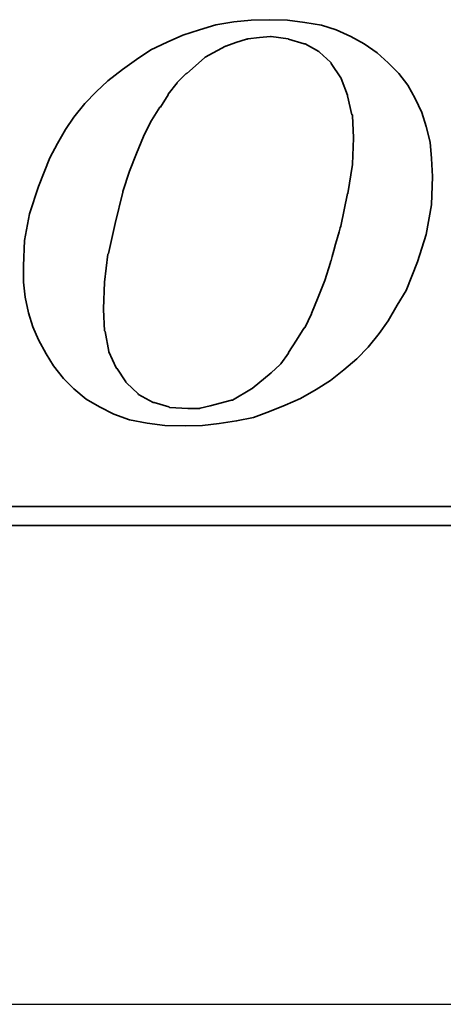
# Model space of a CAD drawing. Header units: millimetres. Extents: x -149 to 142, y -36 to 145.
# Tile 56 of 65: x 110.14 to 113.77, y 47.68 to 56.12. Entities that reach past the tile are written whole.
import ezdxf

# ---------------------------------------------------------------- set-up
doc = ezdxf.new("R2010")
doc.units = ezdxf.units.MM
doc.header["$LTSCALE"] = 0.2
doc.layers.add('layer 1', color=7, linetype='CONTINUOUS')

msp = doc.modelspace()

# ---------------------------------------------------------------- linework, layer by layer
at = {"layer": 'layer 1'}
msp.add_line((29.3966, 47.6753), (131.7392, 47.6753), dxfattribs=at)
at = {"layer": 'layer 1', "color": 1, "lineweight": 35}
for points, knots in [([(110.5158, 53.0438), (110.5158, 53.0438), (110.6028, 52.9528), (110.6028, 52.9528), (110.6028, 52.9528), (110.6028, 52.9528), (110.7078, 52.8663), (110.7078, 52.8663), (110.7078, 52.8663), (110.7078, 52.8663), (110.8228, 52.7998), (110.8228, 52.7998), (110.8228, 52.7998), (110.8228, 52.7998), (110.9478, 52.7368), (110.9478, 52.7368), (110.9478, 52.7368), (110.9478, 52.7368), (111.0818, 52.6888), (111.0818, 52.6888), (111.0818, 52.6888), (111.0818, 52.6888), (111.2308, 52.6598), (111.2308, 52.6598), (111.2308, 52.6598), (111.2308, 52.6598), (111.3848, 52.6408), (111.3848, 52.6408), (111.3848, 52.6408), (111.3848, 52.6408), (111.5618, 52.6358), (111.5618, 52.6358), (111.5618, 52.6358), (111.5618, 52.6358), (111.7058, 52.6408), (111.7058, 52.6408), (111.7058, 52.6408), (111.7058, 52.6408), (111.8498, 52.6558), (111.8498, 52.6558), (111.8498, 52.6558), (111.8498, 52.6558), (111.9988, 52.6793), (111.9988, 52.6793), (111.9988, 52.6793), (111.9988, 52.6793), (112.1428, 52.7078), (112.1428, 52.7078), (112.1428, 52.7078), (112.1428, 52.7078), (112.2818, 52.7608), (112.2818, 52.7608), (112.2818, 52.7608), (112.2818, 52.7608), (112.4158, 52.8138), (112.4158, 52.8138), (112.4158, 52.8138), (112.4158, 52.8138), (112.5458, 52.8718), (112.5458, 52.8718), (112.5458, 52.8718), (112.5458, 52.8718), (112.6798, 52.9478), (112.6798, 52.9478), (112.6798, 52.9478), (112.6798, 52.9478), (112.8048, 53.0248), (112.8048, 53.0248), (112.8048, 53.0248), (112.8048, 53.0248), (112.9198, 53.1158), (112.9198, 53.1158), (112.9198, 53.1158), (112.9198, 53.1158), (113.0303, 53.2118), (113.0303, 53.2118), (113.0303, 53.2118), (113.0303, 53.2118), (113.1258, 53.3123), (113.1258, 53.3123), (113.1258, 53.3123), (113.1258, 53.3123), (113.2218, 53.4278), (113.2218, 53.4278), (113.2218, 53.4278), (113.2218, 53.4278), (113.2988, 53.5378), (113.2988, 53.5378), (113.2988, 53.5378), (113.2988, 53.5378), (113.3758, 53.6728), (113.3758, 53.6728), (113.3758, 53.6728), (113.3758, 53.6728), (113.4528, 53.7978), (113.4528, 53.7978), (113.4528, 53.7978), (113.4528, 53.7978), (113.5488, 54.0423), (113.5488, 54.0423), (113.5488, 54.0423), (113.5488, 54.0423), (113.6253, 54.2768), (113.6253, 54.2768), (113.6253, 54.2768), (113.6253, 54.2768), (113.6688, 54.5318), (113.6688, 54.5318), (113.6688, 54.5318), (113.6688, 54.5318), (113.6778, 54.7758), (113.6778, 54.7758), (113.6778, 54.7758), (113.6778, 54.7758), (113.6688, 54.9298), (113.6688, 54.9298), (113.6688, 54.9298), (113.6688, 54.9298), (113.6588, 55.0688), (113.6588, 55.0688), (113.6588, 55.0688), (113.6588, 55.0688), (113.6253, 55.2028), (113.6253, 55.2028), (113.6253, 55.2028), (113.6253, 55.2028), (113.5868, 55.3228), (113.5868, 55.3228), (113.5868, 55.3228), (113.5868, 55.3228), (113.5288, 55.4428), (113.5288, 55.4428), (113.5288, 55.4428), (113.5288, 55.4428), (113.4668, 55.5583), (113.4668, 55.5583), (113.4668, 55.5583), (113.4668, 55.5583), (113.3898, 55.6588), (113.3898, 55.6588), (113.3898, 55.6588), (113.3898, 55.6588), (113.2988, 55.7503), (113.2988, 55.7503), (113.2988, 55.7503), (113.2988, 55.7503), (113.2028, 55.8368), (113.2028, 55.8368), (113.2028, 55.8368), (113.2028, 55.8368), (113.0923, 55.9138), (113.0923, 55.9138), (113.0923, 55.9138), (113.0923, 55.9138), (112.9773, 55.9758), (112.9773, 55.9758), (112.9773, 55.9758), (112.9773, 55.9758), (112.8528, 56.0333), (112.8528, 56.0333), (112.8528, 56.0333), (112.8528, 56.0333), (112.7278, 56.0718), (112.7278, 56.0718), (112.7278, 56.0718), (112.7278, 56.0718), (112.5838, 56.0958), (112.5838, 56.0958), (112.5838, 56.0958), (112.5838, 56.0958), (112.4348, 56.1148), (112.4348, 56.1148), (112.4348, 56.1148), (112.4348, 56.1148), (112.2818, 56.1198), (112.2818, 56.1198), (112.2818, 56.1198), (112.2818, 56.1198), (112.1238, 56.1148), (112.1238, 56.1148), (112.1238, 56.1148), (112.1238, 56.1148), (111.9748, 56.1008), (111.9748, 56.1008), (111.9748, 56.1008), (111.9748, 56.1008), (111.8208, 56.0768), (111.8208, 56.0768), (111.8208, 56.0768), (111.8208, 56.0768), (111.6823, 56.0333), (111.6823, 56.0333), (111.6823, 56.0333), (111.6823, 56.0333), (111.5378, 55.9858), (111.5378, 55.9858), (111.5378, 55.9858), (111.5378, 55.9858), (111.4038, 55.9278), (111.4038, 55.9278), (111.4038, 55.9278), (111.4038, 55.9278), (111.2648, 55.8608), (111.2648, 55.8608), (111.2648, 55.8608), (111.2648, 55.8608), (111.1398, 55.7788), (111.1398, 55.7788), (111.1398, 55.7788), (111.1398, 55.7788), (111.0198, 55.6928), (111.0198, 55.6928), (111.0198, 55.6928), (111.0198, 55.6928), (110.8948, 55.5968), (110.8948, 55.5968), (110.8948, 55.5968), (110.8948, 55.5968), (110.7938, 55.5008), (110.7938, 55.5008), (110.7938, 55.5008), (110.7938, 55.5008), (110.6978, 55.3998), (110.6978, 55.3998), (110.6978, 55.3998), (110.6978, 55.3998), (110.6028, 55.2848), (110.6028, 55.2848), (110.6028, 55.2848), (110.6028, 55.2848), (110.5308, 55.1793), (110.5308, 55.1793), (110.5308, 55.1793), (110.5308, 55.1793), (110.4628, 55.0588), (110.4628, 55.0588), (110.4628, 55.0588), (110.4628, 55.0588), (110.3963, 54.9348), (110.3963, 54.9348), (110.3963, 54.9348), (110.3963, 54.9348), (110.2998, 54.6898), (110.2998, 54.6898), (110.2998, 54.6898), (110.2998, 54.6898), (110.2228, 54.4543), (110.2228, 54.4543), (110.2228, 54.4543), (110.2228, 54.4543), (110.1798, 54.2248), (110.1798, 54.2248), (110.1798, 54.2248), (110.1798, 54.2248), (110.1708, 54.0088), (110.1708, 54.0088), (110.1708, 54.0088), (110.1708, 54.0088), (110.1708, 53.8698), (110.1708, 53.8698), (110.1708, 53.8698), (110.1708, 53.8698), (110.1848, 53.7398), (110.1848, 53.7398), (110.1848, 53.7398), (110.1848, 53.7398), (110.2138, 53.6058), (110.2138, 53.6058), (110.2138, 53.6058), (110.2138, 53.6058), (110.2518, 53.4853), (110.2518, 53.4853), (110.2518, 53.4853), (110.2518, 53.4853), (110.2998, 53.3753), (110.2998, 53.3753), (110.2998, 53.3753), (110.2998, 53.3753), (110.3673, 53.2548), (110.3673, 53.2548), (110.3673, 53.2548), (110.3673, 53.2548), (110.4293, 53.1498), (110.4293, 53.1498), (110.4293, 53.1498), (110.4293, 53.1498), (110.5158, 53.0438), (110.5158, 53.0438)], [0, 0, 0, 0, 0.013889, 0.013889, 0.013889, 0.013889, 0.027778, 0.027778, 0.027778, 0.027778, 0.041667, 0.041667, 0.041667, 0.041667, 0.055556, 0.055556, 0.055556, 0.055556, 0.069444, 0.069444, 0.069444, 0.069444, 0.083333, 0.083333, 0.083333, 0.083333, 0.097222, 0.097222, 0.097222, 0.097222, 0.111111, 0.111111, 0.111111, 0.111111, 0.125, 0.125, 0.125, 0.125, 0.138889, 0.138889, 0.138889, 0.138889, 0.152778, 0.152778, 0.152778, 0.152778, 0.166667, 0.166667, 0.166667, 0.166667, 0.180556, 0.180556, 0.180556, 0.180556, 0.194444, 0.194444, 0.194444, 0.194444, 0.208333, 0.208333, 0.208333, 0.208333, 0.222222, 0.222222, 0.222222, 0.222222, 0.236111, 0.236111, 0.236111, 0.236111, 0.25, 0.25, 0.25, 0.25, 0.263889, 0.263889, 0.263889, 0.263889, 0.277778, 0.277778, 0.277778, 0.277778, 0.291667, 0.291667, 0.291667, 0.291667, 0.305556, 0.305556, 0.305556, 0.305556, 0.319444, 0.319444, 0.319444, 0.319444, 0.333333, 0.333333, 0.333333, 0.333333, 0.347222, 0.347222, 0.347222, 0.347222, 0.361111, 0.361111, 0.361111, 0.361111, 0.375, 0.375, 0.375, 0.375, 0.388889, 0.388889, 0.388889, 0.388889, 0.402778, 0.402778, 0.402778, 0.402778, 0.416667, 0.416667, 0.416667, 0.416667, 0.430556, 0.430556, 0.430556, 0.430556, 0.444444, 0.444444, 0.444444, 0.444444, 0.458333, 0.458333, 0.458333, 0.458333, 0.472222, 0.472222, 0.472222, 0.472222, 0.486111, 0.486111, 0.486111, 0.486111, 0.5, 0.5, 0.5, 0.5, 0.513889, 0.513889, 0.513889, 0.513889, 0.527778, 0.527778, 0.527778, 0.527778, 0.541667, 0.541667, 0.541667, 0.541667, 0.555556, 0.555556, 0.555556, 0.555556, 0.569444, 0.569444, 0.569444, 0.569444, 0.583333, 0.583333, 0.583333, 0.583333, 0.597222, 0.597222, 0.597222, 0.597222, 0.611111, 0.611111, 0.611111, 0.611111, 0.625, 0.625, 0.625, 0.625, 0.638889, 0.638889, 0.638889, 0.638889, 0.652778, 0.652778, 0.652778, 0.652778, 0.666667, 0.666667, 0.666667, 0.666667, 0.680556, 0.680556, 0.680556, 0.680556, 0.694444, 0.694444, 0.694444, 0.694444, 0.708333, 0.708333, 0.708333, 0.708333, 0.722222, 0.722222, 0.722222, 0.722222, 0.736111, 0.736111, 0.736111, 0.736111, 0.75, 0.75, 0.75, 0.75, 0.763889, 0.763889, 0.763889, 0.763889, 0.777778, 0.777778, 0.777778, 0.777778, 0.791667, 0.791667, 0.791667, 0.791667, 0.805556, 0.805556, 0.805556, 0.805556, 0.819444, 0.819444, 0.819444, 0.819444, 0.833333, 0.833333, 0.833333, 0.833333, 0.847222, 0.847222, 0.847222, 0.847222, 0.861111, 0.861111, 0.861111, 0.861111, 0.875, 0.875, 0.875, 0.875, 0.888889, 0.888889, 0.888889, 0.888889, 0.902778, 0.902778, 0.902778, 0.902778, 0.916667, 0.916667, 0.916667, 0.916667, 0.930556, 0.930556, 0.930556, 0.930556, 0.944444, 0.944444, 0.944444, 0.944444, 0.958333, 0.958333, 0.958333, 0.958333, 0.972222, 0.972222, 0.972222, 0.972222, 0.986111, 0.986111, 0.986111, 0.986111, 1, 1, 1, 1]), ([(111.0243, 54.6468), (111.0243, 54.6468), (111.0818, 54.8198), (111.0818, 54.8198), (111.0818, 54.8198), (111.0818, 54.8198), (111.1398, 54.9733), (111.1398, 54.9733), (111.1398, 54.9733), (111.1398, 54.9733), (111.2018, 55.1168), (111.2018, 55.1168), (111.2018, 55.1168), (111.2018, 55.1168), (111.2018, 55.1218), (111.2018, 55.1218), (111.2018, 55.1218), (111.2018, 55.1218), (111.2688, 55.2558), (111.2688, 55.2558), (111.2688, 55.2558), (111.2688, 55.2558), (111.3408, 55.3708), (111.3408, 55.3708), (111.3408, 55.3708), (111.3408, 55.3708), (111.3458, 55.3708), (111.3458, 55.3708), (111.3458, 55.3708), (111.3458, 55.3708), (111.4128, 55.4763), (111.4128, 55.4763), (111.4128, 55.4763), (111.4128, 55.4763), (111.4128, 55.4813), (111.4128, 55.4813), (111.4128, 55.4813), (111.4128, 55.4813), (111.4903, 55.5778), (111.4903, 55.5778), (111.4903, 55.5778), (111.4903, 55.5778), (111.4903, 55.5818), (111.4903, 55.5818), (111.4903, 55.5818), (111.4903, 55.5818), (111.5668, 55.6588), (111.5668, 55.6588), (111.5668, 55.6588), (111.5668, 55.6588), (111.5718, 55.6588), (111.5718, 55.6588), (111.5718, 55.6588), (111.5718, 55.6588), (111.7248, 55.7938), (111.7248, 55.7938), (111.7248, 55.7938), (111.7248, 55.7938), (111.7298, 55.7978), (111.7298, 55.7978), (111.7298, 55.7978), (111.7298, 55.7978), (111.9028, 55.8938), (111.9028, 55.8938), (111.9028, 55.8938), (111.9028, 55.8938), (111.9078, 55.8938), (111.9078, 55.8938), (111.9078, 55.8938), (111.9078, 55.8938), (111.9938, 55.9228), (111.9938, 55.9228), (111.9938, 55.9228), (111.9938, 55.9228), (112.0848, 55.9518), (112.0848, 55.9518), (112.0848, 55.9518), (112.0848, 55.9518), (112.0898, 55.9518), (112.0898, 55.9518), (112.0898, 55.9518), (112.0898, 55.9518), (112.0948, 55.9568), (112.0948, 55.9568), (112.0948, 55.9568), (112.0948, 55.9568), (112.1948, 55.9658), (112.1948, 55.9658), (112.1948, 55.9658), (112.1948, 55.9658), (112.2908, 55.9758), (112.2908, 55.9758), (112.2908, 55.9758), (112.2908, 55.9758), (112.2958, 55.9758), (112.2958, 55.9758), (112.2958, 55.9758), (112.2958, 55.9758), (112.4403, 55.9568), (112.4403, 55.9568), (112.4403, 55.9568), (112.4403, 55.9568), (112.4448, 55.9518), (112.4448, 55.9518), (112.4448, 55.9518), (112.4448, 55.9518), (112.5788, 55.9138), (112.5788, 55.9138), (112.5788, 55.9138), (112.5788, 55.9138), (112.5838, 55.9138), (112.5838, 55.9138), (112.5838, 55.9138), (112.5838, 55.9138), (112.5883, 55.9138), (112.5883, 55.9138), (112.5883, 55.9138), (112.5883, 55.9138), (112.7038, 55.8458), (112.7038, 55.8458), (112.7038, 55.8458), (112.7038, 55.8458), (112.7088, 55.8418), (112.7088, 55.8418), (112.7088, 55.8418), (112.7088, 55.8418), (112.8048, 55.7548), (112.8048, 55.7548), (112.8048, 55.7548), (112.8048, 55.7548), (112.8098, 55.7503), (112.8098, 55.7503), (112.8098, 55.7503), (112.8098, 55.7503), (112.8098, 55.7453), (112.8098, 55.7453), (112.8098, 55.7453), (112.8098, 55.7453), (112.8913, 55.6203), (112.8913, 55.6203), (112.8913, 55.6203), (112.8913, 55.6203), (112.8958, 55.6203), (112.8958, 55.6203), (112.8958, 55.6203), (112.8958, 55.6203), (112.8958, 55.6158), (112.8958, 55.6158), (112.8958, 55.6158), (112.8958, 55.6158), (112.9488, 55.4718), (112.9488, 55.4718), (112.9488, 55.4718), (112.9488, 55.4718), (112.9488, 55.4668), (112.9488, 55.4668), (112.9488, 55.4668), (112.9488, 55.4668), (112.9868, 55.3043), (112.9868, 55.3043), (112.9868, 55.3043), (112.9868, 55.3043), (112.9918, 55.3043), (112.9918, 55.3043), (112.9918, 55.3043), (112.9918, 55.3043), (112.9918, 55.2988), (112.9918, 55.2988), (112.9918, 55.2988), (112.9918, 55.2988), (113.0018, 55.1068), (113.0018, 55.1068), (113.0018, 55.1068), (113.0018, 55.1068), (113.0018, 55.1023), (113.0018, 55.1023), (113.0018, 55.1023), (113.0018, 55.1023), (112.9918, 54.8818), (112.9918, 54.8818), (112.9918, 54.8818), (112.9918, 54.8818), (112.9918, 54.8768), (112.9918, 54.8768), (112.9918, 54.8768), (112.9918, 54.8768), (112.9533, 54.6278), (112.9533, 54.6278), (112.9533, 54.6278), (112.9533, 54.6278), (112.9488, 54.6278), (112.9488, 54.6278), (112.9488, 54.6278), (112.9488, 54.6278), (112.8913, 54.3488), (112.8913, 54.3488), (112.8913, 54.3488), (112.8913, 54.3488), (112.8048, 54.0423), (112.8048, 54.0423), (112.8048, 54.0423), (112.8048, 54.0423), (112.8048, 54.0368), (112.8048, 54.0368), (112.8048, 54.0368), (112.8048, 54.0368), (112.7568, 53.8838), (112.7568, 53.8838), (112.7568, 53.8838), (112.7568, 53.8838), (112.6988, 53.7398), (112.6988, 53.7398), (112.6988, 53.7398), (112.6988, 53.7398), (112.6418, 53.6008), (112.6418, 53.6008), (112.6418, 53.6008), (112.6418, 53.6008), (112.6418, 53.5958), (112.6418, 53.5958), (112.6418, 53.5958), (112.6418, 53.5958), (112.5838, 53.4758), (112.5838, 53.4758), (112.5838, 53.4758), (112.5838, 53.4758), (112.5788, 53.4758), (112.5788, 53.4758), (112.5788, 53.4758), (112.5788, 53.4758), (112.5118, 53.3703), (112.5118, 53.3703), (112.5118, 53.3703), (112.5118, 53.3703), (112.4448, 53.2648), (112.4448, 53.2648), (112.4448, 53.2648), (112.4448, 53.2648), (112.4448, 53.2598), (112.4448, 53.2598), (112.4448, 53.2598), (112.4448, 53.2598), (112.3778, 53.1688), (112.3778, 53.1688), (112.3778, 53.1688), (112.3778, 53.1688), (112.3728, 53.1638), (112.3728, 53.1638), (112.3728, 53.1638), (112.3728, 53.1638), (112.2958, 53.0918), (112.2958, 53.0918), (112.2958, 53.0918), (112.2958, 53.0918), (112.1333, 52.9573), (112.1333, 52.9573), (112.1333, 52.9573), (112.1333, 52.9573), (112.1278, 52.9528), (112.1278, 52.9528), (112.1278, 52.9528), (112.1278, 52.9528), (111.9648, 52.8568), (111.9648, 52.8568), (111.9648, 52.8568), (111.9648, 52.8568), (111.9598, 52.8568), (111.9598, 52.8568), (111.9598, 52.8568), (111.9598, 52.8568), (111.9558, 52.8568), (111.9558, 52.8568), (111.9558, 52.8568), (111.9558, 52.8568), (111.7728, 52.8088), (111.7728, 52.8088), (111.7728, 52.8088), (111.7728, 52.8088), (111.6868, 52.7893), (111.6868, 52.7893), (111.6868, 52.7893), (111.6868, 52.7893), (111.6823, 52.7848), (111.6823, 52.7848), (111.6823, 52.7848), (111.6823, 52.7848), (111.6768, 52.7848), (111.6768, 52.7848), (111.6768, 52.7848), (111.6768, 52.7848), (111.5808, 52.7848), (111.5808, 52.7848), (111.5808, 52.7848), (111.5808, 52.7848), (111.4278, 52.7943), (111.4278, 52.7943), (111.4278, 52.7943), (111.4278, 52.7943), (111.4228, 52.7943), (111.4228, 52.7943), (111.4228, 52.7943), (111.4228, 52.7943), (111.4178, 52.7998), (111.4178, 52.7998), (111.4178, 52.7998), (111.4178, 52.7998), (111.2933, 52.8378), (111.2933, 52.8378), (111.2933, 52.8378), (111.2933, 52.8378), (111.2888, 52.8378), (111.2888, 52.8378), (111.2888, 52.8378), (111.2888, 52.8378), (111.2838, 52.8378), (111.2838, 52.8378), (111.2838, 52.8378), (111.2838, 52.8378), (111.1588, 52.9048), (111.1588, 52.9048), (111.1588, 52.9048), (111.1588, 52.9048), (111.1543, 52.9098), (111.1543, 52.9098), (111.1543, 52.9098), (111.1543, 52.9098), (111.0538, 53.0058), (111.0538, 53.0058), (111.0538, 53.0058), (111.0538, 53.0058), (111.0483, 53.0108), (111.0483, 53.0108), (111.0483, 53.0108), (111.0483, 53.0108), (111.0483, 53.0148), (111.0483, 53.0148), (111.0483, 53.0148), (111.0483, 53.0148), (110.9718, 53.1308), (110.9718, 53.1308), (110.9718, 53.1308), (110.9718, 53.1308), (110.9668, 53.1308), (110.9668, 53.1308), (110.9668, 53.1308), (110.9668, 53.1308), (110.9668, 53.1348), (110.9668, 53.1348), (110.9668, 53.1348), (110.9668, 53.1348), (110.9048, 53.2698), (110.9048, 53.2698), (110.9048, 53.2698), (110.9048, 53.2698), (110.9048, 53.2748), (110.9048, 53.2748), (110.9048, 53.2748), (110.9048, 53.2748), (110.8713, 53.4468), (110.8713, 53.4468), (110.8713, 53.4468), (110.8713, 53.4468), (110.8658, 53.4518), (110.8658, 53.4518), (110.8658, 53.4518), (110.8658, 53.4518), (110.8568, 53.6338), (110.8568, 53.6338), (110.8568, 53.6338), (110.8568, 53.6338), (110.8568, 53.6388), (110.8568, 53.6388), (110.8568, 53.6388), (110.8568, 53.6388), (110.8658, 53.8698), (110.8658, 53.8698), (110.8658, 53.8698), (110.8658, 53.8698), (110.8948, 54.1088), (110.8948, 54.1088), (110.8948, 54.1088), (110.8948, 54.1088), (110.8998, 54.1138), (110.8998, 54.1138), (110.8998, 54.1138), (110.8998, 54.1138), (110.9573, 54.3728), (110.9573, 54.3728), (110.9573, 54.3728), (110.9573, 54.3728), (111.0243, 54.6418), (111.0243, 54.6418), (111.0243, 54.6418), (111.0243, 54.6418), (111.0243, 54.6468), (111.0243, 54.6468)], [0, 0, 0, 0, 0.010101, 0.010101, 0.010101, 0.010101, 0.020202, 0.020202, 0.020202, 0.020202, 0.030303, 0.030303, 0.030303, 0.030303, 0.040404, 0.040404, 0.040404, 0.040404, 0.050505, 0.050505, 0.050505, 0.050505, 0.060606, 0.060606, 0.060606, 0.060606, 0.070707, 0.070707, 0.070707, 0.070707, 0.080808, 0.080808, 0.080808, 0.080808, 0.090909, 0.090909, 0.090909, 0.090909, 0.10101, 0.10101, 0.10101, 0.10101, 0.111111, 0.111111, 0.111111, 0.111111, 0.121212, 0.121212, 0.121212, 0.121212, 0.131313, 0.131313, 0.131313, 0.131313, 0.141414, 0.141414, 0.141414, 0.141414, 0.151515, 0.151515, 0.151515, 0.151515, 0.161616, 0.161616, 0.161616, 0.161616, 0.171717, 0.171717, 0.171717, 0.171717, 0.181818, 0.181818, 0.181818, 0.181818, 0.191919, 0.191919, 0.191919, 0.191919, 0.20202, 0.20202, 0.20202, 0.20202, 0.212121, 0.212121, 0.212121, 0.212121, 0.222222, 0.222222, 0.222222, 0.222222, 0.232323, 0.232323, 0.232323, 0.232323, 0.242424, 0.242424, 0.242424, 0.242424, 0.252525, 0.252525, 0.252525, 0.252525, 0.262626, 0.262626, 0.262626, 0.262626, 0.272727, 0.272727, 0.272727, 0.272727, 0.282828, 0.282828, 0.282828, 0.282828, 0.292929, 0.292929, 0.292929, 0.292929, 0.30303, 0.30303, 0.30303, 0.30303, 0.313131, 0.313131, 0.313131, 0.313131, 0.323232, 0.323232, 0.323232, 0.323232, 0.333333, 0.333333, 0.333333, 0.333333, 0.343434, 0.343434, 0.343434, 0.343434, 0.353535, 0.353535, 0.353535, 0.353535, 0.363636, 0.363636, 0.363636, 0.363636, 0.373737, 0.373737, 0.373737, 0.373737, 0.383838, 0.383838, 0.383838, 0.383838, 0.393939, 0.393939, 0.393939, 0.393939, 0.40404, 0.40404, 0.40404, 0.40404, 0.414141, 0.414141, 0.414141, 0.414141, 0.424242, 0.424242, 0.424242, 0.424242, 0.434343, 0.434343, 0.434343, 0.434343, 0.444444, 0.444444, 0.444444, 0.444444, 0.454545, 0.454545, 0.454545, 0.454545, 0.464646, 0.464646, 0.464646, 0.464646, 0.474747, 0.474747, 0.474747, 0.474747, 0.484848, 0.484848, 0.484848, 0.484848, 0.494949, 0.494949, 0.494949, 0.49495, 0.505051, 0.505051, 0.505051, 0.505051, 0.515152, 0.515152, 0.515152, 0.515152, 0.525253, 0.525253, 0.525253, 0.525253, 0.535354, 0.535354, 0.535354, 0.535354, 0.545455, 0.545455, 0.545455, 0.545455, 0.555556, 0.555556, 0.555556, 0.555556, 0.565657, 0.565657, 0.565657, 0.565657, 0.575758, 0.575758, 0.575758, 0.575758, 0.585859, 0.585859, 0.585859, 0.585859, 0.59596, 0.59596, 0.59596, 0.59596, 0.606061, 0.606061, 0.606061, 0.606061, 0.616162, 0.616162, 0.616162, 0.616162, 0.626263, 0.626263, 0.626263, 0.626263, 0.636364, 0.636364, 0.636364, 0.636364, 0.646465, 0.646465, 0.646465, 0.646465, 0.656566, 0.656566, 0.656566, 0.656566, 0.666667, 0.666667, 0.666667, 0.666667, 0.676768, 0.676768, 0.676768, 0.676768, 0.686869, 0.686869, 0.686869, 0.686869, 0.69697, 0.69697, 0.69697, 0.69697, 0.707071, 0.707071, 0.707071, 0.707071, 0.717172, 0.717172, 0.717172, 0.717172, 0.727273, 0.727273, 0.727273, 0.727273, 0.737374, 0.737374, 0.737374, 0.737374, 0.747475, 0.747475, 0.747475, 0.747475, 0.757576, 0.757576, 0.757576, 0.757576, 0.767677, 0.767677, 0.767677, 0.767677, 0.777778, 0.777778, 0.777778, 0.777778, 0.787879, 0.787879, 0.787879, 0.787879, 0.79798, 0.79798, 0.79798, 0.79798, 0.808081, 0.808081, 0.808081, 0.808081, 0.818182, 0.818182, 0.818182, 0.818182, 0.828283, 0.828283, 0.828283, 0.828283, 0.838384, 0.838384, 0.838384, 0.838384, 0.848485, 0.848485, 0.848485, 0.848485, 0.858586, 0.858586, 0.858586, 0.858586, 0.868687, 0.868687, 0.868687, 0.868687, 0.878788, 0.878788, 0.878788, 0.878788, 0.888889, 0.888889, 0.888889, 0.888889, 0.89899, 0.89899, 0.89899, 0.89899, 0.909091, 0.909091, 0.909091, 0.909091, 0.919192, 0.919192, 0.919192, 0.919192, 0.929293, 0.929293, 0.929293, 0.929293, 0.939394, 0.939394, 0.939394, 0.939394, 0.949495, 0.949495, 0.949495, 0.949495, 0.959596, 0.959596, 0.959596, 0.959596, 0.969697, 0.969697, 0.969697, 0.969697, 0.979798, 0.979798, 0.979798, 0.979798, 0.989899, 0.989899, 0.989899, 0.989899, 1, 1, 1, 1]), ([(118.5383, 52.5448), (118.5383, 52.5448), (118.5383, 51.9833), (118.5383, 51.9833), (118.5383, 51.9833), (118.5383, 51.9833), (118.5383, 51.9448), (118.5383, 51.9448), (118.5383, 51.9448), (118.5383, 51.9448), (118.4998, 51.9448), (118.4998, 51.9448), (118.4998, 51.9448), (118.4998, 51.9448), (85.6908, 51.9448), (85.6908, 51.9448), (85.6908, 51.9448), (85.6908, 51.9448), (85.6908, 51.7818), (85.6908, 51.7818), (85.6908, 51.7818), (85.6908, 51.7818), (119.9348, 51.7818), (119.9348, 51.7818), (119.9348, 51.7818), (119.9348, 51.7818), (118.5383, 52.5448), (118.5383, 52.5448)], [0, 0, 0, 0, 0.142857, 0.142857, 0.142857, 0.142857, 0.285714, 0.285714, 0.285714, 0.285714, 0.428571, 0.428571, 0.428571, 0.428571, 0.571429, 0.571429, 0.571429, 0.571429, 0.714286, 0.714286, 0.714286, 0.714286, 0.857143, 0.857143, 0.857143, 0.857143, 1, 1, 1, 1])]:
    msp.add_open_spline(points, degree=3, knots=knots, dxfattribs=at)

doc.saveas('drawing.dxf')
